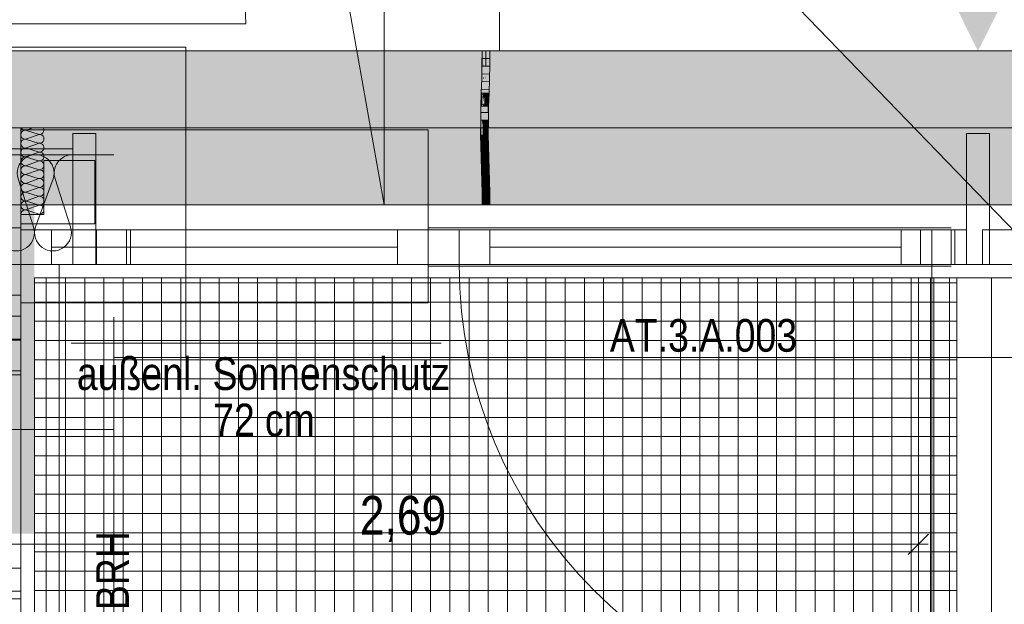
# Model space of a CAD drawing. Extents: x -620 to 300, y 62 to 1112.
# Tile 12 of 71: x -449 to -398, y 585 to 615. Entities that reach past the tile are written whole.
import ezdxf
from ezdxf.lldxf.tags import DXFTag

# ---------------------------------------------------------------- set-up
doc = ezdxf.new("R2010")
doc.units = 0
doc.layers.get('0').update_dxf_attribs({"lineweight": 13})
for name, color, linetype, lineweight, true_color in [('00_Beschriftung UZ', 3, 'Continuous', 13, 0x00ff00), ('30 -33 Aussenwände- 7 Fassade_ Elemente', 7, 'Continuous', 9, 0x00aacc), ('30 -34 Innenwände- 4 Türen_Fenster', 7, 'Continuous', 15, 0x9955ff), ('30 -34 Innenwände- 6 Elemente', 7, 'Continuous', 9, 0xff6633), ('30 -35 Decken- 1 Konstruktion-Träger- Stahlbeton', 7, 'grob-A06GA1998I', 13, 0x33aa00), ('30 -35 Decken- 1 Konstruktion-Träger- Stahlbeton -Ortbeton', 7, 'grob-A06GA1998I', 13, 0x33aa00), ('70 -72 Beschriftung- 1 Beschriftung allgemein', 7, 'Continuous', 9, 0xff6633), ('70 -75 Raumstempel-2 Verweislinie', 3, 'Continuous', 9, 0x00ff00), ('70 -76 Bemaßung- 2 Allgemein', 7, 'Continuous', 5, 0x6666cc), ('E_Leerrohr 20', 7, 'Continuous', 13, 0xcc0099), ('E_Leerrohr 20-Shading', 7, 'Continuous', 13, 0xcc0099), ('iwb_Schraffur_F90_feuerbestaendig', 1, 'Continuous', 13, 0xff0000), ('iwb_Schraffur_Unterzug', 7, 'Continuous', 5, 0xffffcc)]:
    doc.layers.add(name, color=color, linetype=linetype, lineweight=lineweight, true_color=true_color)
for name, color, linetype, lineweight in [('30 -33 Aussenwände- 8 Sonnenschutz', 7, 'Continuous', 9), ('60- 61 allgemeine Ausstattung- 4 Terrassen', 7, 'Continuous', 9), ('70 -71 Achsen- 1 Gebäudeachsen', 7, 'STRICHPUNKT2-A06GA19A8I', 18)]:
    doc.layers.add(name, color=color, linetype=linetype, lineweight=lineweight)
doc.styles.get("Standard").update_dxf_attribs({"font": 'ARIALN.TTF'})
tags = doc.linetypes.add('grob-A06GA1998I', pattern=[14, 3, -8, 3]).pattern_tags.tags
tags[8:9] = [DXFTag(74, 4), DXFTag(75, 0), DXFTag(340, '0'), DXFTag(46, 0.0), DXFTag(50, 0.0), DXFTag(44, 0.0), DXFTag(45, 0.0)]
tags[6:7] = [DXFTag(74, 4), DXFTag(75, 0), DXFTag(340, '0'), DXFTag(46, 0.0), DXFTag(50, 0.0), DXFTag(44, 0.0), DXFTag(45, 0.0)]
tags[4:5] = [DXFTag(74, 4), DXFTag(75, 0), DXFTag(340, '0'), DXFTag(46, 0.0), DXFTag(50, 0.0), DXFTag(44, 0.0), DXFTag(45, 0.0)]
tags = doc.linetypes.add('STRICHPUNKT2', pattern=[12.7, 6.35, -3.175, 0, -3.175]).pattern_tags.tags
tags[10:11] = [DXFTag(74, 4), DXFTag(75, 0), DXFTag(340, '0'), DXFTag(46, 0.0), DXFTag(50, 0.0), DXFTag(44, 0.0), DXFTag(45, 0.0)]
tags[8:9] = [DXFTag(74, 4), DXFTag(75, 0), DXFTag(340, '0'), DXFTag(46, 0.0), DXFTag(50, 0.0), DXFTag(44, 0.0), DXFTag(45, 0.0)]
tags[6:7] = [DXFTag(74, 4), DXFTag(75, 0), DXFTag(340, '0'), DXFTag(46, 0.0), DXFTag(50, 0.0), DXFTag(44, 0.0), DXFTag(45, 0.0)]
tags[4:5] = [DXFTag(74, 4), DXFTag(75, 0), DXFTag(340, '0'), DXFTag(46, 0.0), DXFTag(50, 0.0), DXFTag(44, 0.0), DXFTag(45, 0.0)]
tags = doc.linetypes.add('STRICHPUNKT2-A06GA19A8I', pattern=[12.7, 6.35, -3.175, 0, -3.175]).pattern_tags.tags
tags[10:11] = [DXFTag(74, 4), DXFTag(75, 0), DXFTag(340, '0'), DXFTag(46, 0.0), DXFTag(50, 0.0), DXFTag(44, 0.0), DXFTag(45, 0.0)]
tags[8:9] = [DXFTag(74, 4), DXFTag(75, 0), DXFTag(340, '0'), DXFTag(46, 0.0), DXFTag(50, 0.0), DXFTag(44, 0.0), DXFTag(45, 0.0)]
tags[6:7] = [DXFTag(74, 4), DXFTag(75, 0), DXFTag(340, '0'), DXFTag(46, 0.0), DXFTag(50, 0.0), DXFTag(44, 0.0), DXFTag(45, 0.0)]
tags[4:5] = [DXFTag(74, 4), DXFTag(75, 0), DXFTag(340, '0'), DXFTag(46, 0.0), DXFTag(50, 0.0), DXFTag(44, 0.0), DXFTag(45, 0.0)]

# ---------------------------------------------------------------- blocks, each defined once
blk = doc.blocks.new('Shading-A06GA17P8I', base_point=(-424.78, 610.711))
at = {"layer": 'E_Leerrohr 20-Shading', "color": 224, "true_color": 0x8d0069}
for points in [[(-425.019, 613.614), (-425.077, 613.614), (-425.025, 612.891), (-425.084, 612.892)], [(-424.722, 613.614), (-424.736, 613.614), (-424.73, 612.886), (-424.742, 612.887)], [(-424.73, 612.886), (-424.712, 612.886), (-424.722, 613.614), (-424.701, 613.614)], [(-424.701, 613.614), (-424.712, 612.886), (-424.691, 613.614), (-424.703, 612.886)], [(-424.691, 613.614), (-424.703, 612.886), (-424.677, 613.614), (-424.688, 612.886)], [(-424.688, 612.886), (-424.684, 612.886), (-424.677, 613.614)], [(-425.025, 612.891), (-425.084, 612.892), (-425.042, 612.167), (-425.099, 612.169)], [(-425.04, 612.167), (-425.025, 612.891), (-425.042, 612.167)], [(-424.73, 612.886), (-424.742, 612.887), (-424.75, 612.16), (-424.758, 612.161)], [(-424.734, 612.75), (-424.75, 612.16), (-424.749, 612.16)], [(-424.73, 612.886), (-424.734, 612.75), (-424.734, 612.16), (-424.749, 612.16)], [(-424.712, 612.886), (-424.734, 612.16), (-424.703, 612.886), (-424.726, 612.16)], [(-424.73, 612.886), (-424.734, 612.16), (-424.712, 612.886)], [(-424.703, 612.886), (-424.726, 612.16), (-424.688, 612.886), (-424.714, 612.159)], [(-424.714, 612.159), (-424.699, 612.159), (-424.688, 612.886), (-424.684, 612.886)], [(-425.042, 612.167), (-425.099, 612.169), (-425.065, 611.443), (-425.119, 611.444)], [(-425.06, 611.443), (-425.04, 612.167), (-425.065, 611.443), (-425.042, 612.167)], [(-424.75, 612.16), (-424.758, 612.161), (-424.775, 611.435), (-424.777, 611.435)], [(-424.75, 612.16), (-424.775, 611.435), (-424.749, 612.16), (-424.772, 611.435)], [(-424.772, 611.435), (-424.761, 611.435), (-424.749, 612.16), (-424.734, 612.16)], [(-424.734, 612.16), (-424.761, 611.435), (-424.726, 612.16), (-424.754, 611.435)], [(-424.726, 612.16), (-424.754, 611.435), (-424.714, 612.159), (-424.748, 611.435)], [(-424.748, 611.435), (-424.719, 611.434), (-424.714, 612.159), (-424.699, 612.159)], [(-425.126, 611.176), (-425.073, 611.176), (-425.119, 611.444), (-425.073, 611.18)], [(-425.119, 611.444), (-425.073, 611.18), (-425.065, 611.443)], [(-425.079, 610.718), (-425.066, 611.217), (-425.088, 610.718)], [(-425.073, 611.18), (-425.06, 611.443), (-425.065, 611.443)], [(-425.073, 611.18), (-425.072, 611.176), (-425.06, 611.443), (-425.066, 611.217)], [(-425.068, 611.176), (-425.066, 611.217), (-425.072, 611.176)], [(-424.772, 611.435), (-424.784, 611.168), (-424.781, 611.141)], [(-424.772, 611.435), (-424.775, 611.435), (-424.784, 611.168), (-424.78, 611.302)], [(-424.775, 611.435), (-424.777, 611.435), (-424.784, 611.174)], [(-424.78, 611.302), (-424.784, 611.174), (-424.784, 611.168)], [(-424.781, 611.141), (-424.774, 611.074), (-424.772, 611.435), (-424.761, 611.435)], [(-424.761, 611.435), (-424.774, 611.074), (-424.754, 611.435), (-424.77, 611.029)], [(-424.748, 611.435), (-424.754, 611.435), (-424.76, 611.174), (-424.764, 611.174)], [(-424.748, 611.435), (-424.76, 611.174), (-424.719, 611.434), (-424.726, 611.174)], [(-425.088, 610.718), (-425.138, 610.719), (-425.112, 609.991), (-425.151, 609.992)], [(-425.088, 610.718), (-425.068, 611.176), (-425.138, 610.719), (-425.072, 611.176)], [(-425.138, 610.719), (-425.072, 611.176), (-425.126, 611.176)], [(-425.093, 609.991), (-425.079, 610.718), (-425.112, 609.991), (-425.088, 610.718)], [(-425.073, 611.176), (-425.072, 611.176), (-425.073, 611.18)], [(-424.807, 609.988), (-424.787, 610.711), (-424.81, 609.988), (-424.794, 610.711)], [(-424.794, 610.711), (-424.796, 610.711), (-424.81, 609.988)], [(-424.787, 610.711), (-424.807, 609.988), (-424.793, 610.316), (-424.803, 609.988)], [(-424.793, 610.316), (-424.802, 609.988), (-424.738, 610.71), (-424.751, 609.987)], [(-424.784, 611.168), (-424.784, 611.174), (-424.796, 610.711)], [(-424.781, 611.141), (-424.784, 611.168), (-424.794, 610.711), (-424.796, 610.711)], [(-424.794, 610.711), (-424.787, 610.711), (-424.781, 611.141), (-424.774, 611.074)], [(-424.793, 610.316), (-424.738, 610.71), (-424.78, 610.711)], [(-424.782, 610.711), (-424.793, 610.316), (-424.78, 610.711)], [(-424.787, 610.711), (-424.793, 610.316), (-424.782, 610.711)], [(-424.774, 611.074), (-424.787, 610.711), (-424.77, 611.029), (-424.782, 610.711)], [(-424.77, 611.029), (-424.782, 610.711), (-424.767, 611.005), (-424.78, 610.711)], [(-424.78, 610.711), (-424.738, 610.71), (-424.767, 611.005)], [(-424.764, 611.174), (-424.77, 611.029), (-424.76, 611.174), (-424.767, 611.005)], [(-424.76, 611.174), (-424.767, 611.005), (-424.726, 611.174), (-424.738, 610.71)], [(-424.803, 609.988), (-424.802, 609.988), (-424.793, 610.316)], [(-425.115, 609.459), (-425.112, 609.991), (-425.154, 609.459), (-425.151, 609.992)], [(-425.096, 609.264), (-425.093, 609.991), (-425.117, 609.264), (-425.112, 609.991)], [(-424.807, 609.988), (-424.81, 609.988), (-424.812, 609.463)], [(-424.808, 609.841), (-424.812, 609.463), (-424.811, 609.46)], [(-424.807, 609.625), (-424.808, 609.841), (-424.81, 609.625)], [(-424.802, 609.988), (-424.808, 609.463), (-424.751, 609.987), (-424.754, 609.464)], [(-424.807, 609.625), (-424.806, 609.698), (-424.808, 609.841), (-424.807, 609.988)], [(-424.807, 609.988), (-424.806, 609.698), (-424.803, 609.988)], [(-424.806, 609.625), (-424.806, 609.698), (-424.807, 609.625)], [(-424.806, 609.698), (-424.802, 609.988), (-424.803, 609.988)], [(-425.117, 609.264), (-425.115, 609.459), (-425.154, 609.264), (-425.154, 609.459)], [(-425.117, 609.264), (-425.154, 609.264), (-425.103, 608.654), (-425.146, 608.653)], [(-425.088, 608.654), (-425.096, 609.264), (-425.103, 608.654), (-425.117, 609.264)], [(-424.812, 609.463), (-424.813, 609.265), (-424.811, 609.46)], [(-424.813, 609.265), (-424.81, 609.265), (-424.811, 609.46), (-424.808, 609.45)], [(-424.811, 609.46), (-424.807, 609.625), (-424.81, 609.625)], [(-424.808, 609.45), (-424.806, 609.625), (-424.811, 609.46), (-424.807, 609.625)], [(-424.808, 609.45), (-424.81, 609.265), (-424.807, 609.447), (-424.809, 609.265)], [(-424.805, 608.659), (-424.795, 608.659), (-424.81, 609.265), (-424.809, 609.265)], [(-424.809, 609.265), (-424.754, 609.266), (-424.807, 609.447)], [(-424.795, 608.659), (-424.747, 608.66), (-424.809, 609.265), (-424.754, 609.266)], [(-424.808, 609.463), (-424.808, 609.45), (-424.754, 609.464), (-424.754, 609.266)], [(-425.103, 608.654), (-425.146, 608.653), (-425.078, 608.044), (-425.132, 608.042)], [(-425.073, 608.044), (-425.088, 608.654), (-425.078, 608.044), (-425.103, 608.654)], [(-424.795, 608.659), (-424.805, 608.659), (-424.77, 608.052), (-424.79, 608.052)], [(-424.732, 608.053), (-424.747, 608.66), (-424.77, 608.052), (-424.795, 608.659)], [(-425.055, 607.435), (-425.066, 607.806), (-425.132, 608.042), (-425.078, 608.044)], [(-425.055, 607.435), (-425.132, 608.042), (-425.113, 607.434)], [(-425.066, 607.806), (-425.073, 608.044), (-425.078, 608.044)], [(-424.77, 608.052), (-424.79, 608.052), (-424.739, 607.445), (-424.772, 607.444)], [(-424.714, 607.445), (-424.732, 608.053), (-424.739, 607.445), (-424.77, 608.052)], [(-425.055, 607.435), (-425.113, 607.434), (-425.037, 606.827), (-425.096, 606.826)], [(-424.739, 607.445), (-424.772, 607.444), (-424.709, 606.836), (-424.755, 606.834)], [(-424.696, 606.836), (-424.714, 607.445), (-424.709, 606.836), (-424.739, 607.445)], [(-425.037, 606.827), (-425.096, 606.826), (-425.024, 606.22), (-425.083, 606.219)], [(-424.709, 606.836), (-424.755, 606.834), (-424.686, 606.225), (-424.741, 606.224)], [(-424.683, 606.225), (-424.696, 606.836), (-424.686, 606.225), (-424.709, 606.836)], [(-425.024, 606.22), (-425.083, 606.219), (-425.019, 605.614), (-425.077, 605.614)], [(-424.677, 605.614), (-424.686, 606.225), (-424.736, 605.614), (-424.741, 606.224)], [(-424.677, 605.614), (-424.683, 606.225), (-424.686, 606.225)]]:
    blk.add_solid(points, dxfattribs=at)
at = {"layer": 'E_Leerrohr 20-Shading', "color": 222, "true_color": 0xc40093}
for points in [[(-424.985, 613.614), (-425.019, 613.614), (-424.977, 612.89), (-425.025, 612.891)], [(-424.956, 612.89), (-424.961, 613.614), (-424.977, 612.89), (-424.985, 613.614)], [(-424.912, 612.889), (-424.912, 613.614), (-424.956, 612.89), (-424.961, 613.614)], [(-424.884, 612.889), (-424.877, 613.614), (-424.912, 612.889), (-424.912, 613.614)], [(-424.877, 613.614), (-424.884, 612.889), (-424.879, 612.889)], [(-424.873, 612.889), (-424.877, 613.614), (-424.879, 612.889)], [(-424.742, 612.887), (-424.736, 613.614), (-424.873, 612.889), (-424.877, 613.614)], [(-424.975, 612.166), (-424.977, 612.89), (-425.038, 612.289), (-425.021, 612.891)], [(-425.021, 612.891), (-425.025, 612.891), (-425.038, 612.289)], [(-424.956, 612.165), (-424.956, 612.89), (-424.975, 612.166), (-424.977, 612.89)], [(-424.956, 612.165), (-424.912, 612.889), (-424.956, 612.89)], [(-424.956, 612.165), (-424.92, 612.164), (-424.912, 612.889), (-424.913, 612.75)], [(-424.92, 612.164), (-424.917, 612.164), (-424.913, 612.75)], [(-424.899, 612.164), (-424.884, 612.889), (-424.917, 612.164), (-424.912, 612.889)], [(-424.873, 612.889), (-424.884, 612.889), (-424.862, 612.163), (-424.899, 612.164)], [(-424.758, 612.161), (-424.742, 612.887), (-424.862, 612.163), (-424.873, 612.889)], [(-424.975, 612.166), (-425.038, 612.289), (-425.04, 612.167)], [(-424.975, 612.166), (-425.04, 612.167), (-424.974, 611.441), (-425.06, 611.443)], [(-424.958, 611.44), (-424.956, 612.165), (-424.974, 611.441), (-424.975, 612.166)], [(-424.958, 611.44), (-424.932, 611.439), (-424.956, 612.165), (-424.92, 612.164)], [(-424.932, 611.439), (-424.923, 611.439), (-424.92, 612.164), (-424.917, 612.164)], [(-424.919, 611.439), (-424.899, 612.164), (-424.923, 611.439), (-424.917, 612.164)], [(-424.758, 612.161), (-424.899, 612.164), (-424.777, 611.435), (-424.919, 611.439)], [(-425.066, 611.217), (-425.079, 610.718), (-425.057, 610.717)], [(-424.973, 610.926), (-425.06, 611.443), (-425.057, 610.717), (-425.066, 611.217)], [(-424.974, 611.441), (-425.06, 611.443), (-424.973, 610.926)], [(-424.958, 611.44), (-424.974, 611.441), (-424.959, 610.842), (-424.973, 610.926)], [(-424.958, 611.44), (-424.959, 610.842), (-424.932, 611.439), (-424.935, 611.248)], [(-424.935, 611.248), (-424.959, 610.842), (-424.942, 610.743)], [(-424.923, 611.439), (-424.935, 611.248), (-424.938, 610.714), (-424.942, 610.743)], [(-424.924, 611.303), (-424.923, 611.439), (-424.938, 610.714)], [(-424.926, 611.175), (-424.924, 611.303), (-424.938, 610.714)], [(-424.935, 611.248), (-424.923, 611.439), (-424.932, 611.439)], [(-424.926, 611.175), (-424.919, 611.439), (-424.923, 611.439)], [(-424.784, 611.174), (-424.777, 611.435), (-424.926, 611.175), (-424.919, 611.439)], [(-425.057, 610.717), (-425.079, 610.718), (-425.047, 609.991), (-425.093, 609.991)], [(-424.973, 610.926), (-425.057, 610.717), (-424.973, 610.715)], [(-424.969, 609.99), (-424.973, 610.715), (-425.047, 609.991), (-425.057, 610.717)], [(-424.973, 610.715), (-424.959, 610.715), (-424.973, 610.926), (-424.959, 610.842)], [(-424.958, 609.99), (-424.959, 610.715), (-424.969, 609.99), (-424.973, 610.715)], [(-424.959, 610.842), (-424.959, 610.715), (-424.942, 610.743), (-424.943, 610.714)], [(-424.958, 609.99), (-424.951, 609.99), (-424.959, 610.715), (-424.943, 610.714)], [(-424.951, 609.99), (-424.938, 610.714), (-424.943, 610.714)], [(-424.934, 610.714), (-424.938, 610.714), (-424.948, 609.99), (-424.951, 609.99)], [(-424.825, 609.988), (-424.835, 610.712), (-424.948, 609.99), (-424.934, 610.714)], [(-424.943, 610.714), (-424.938, 610.714), (-424.942, 610.743)], [(-424.926, 611.175), (-424.938, 610.714), (-424.923, 611.175), (-424.934, 610.714)], [(-424.934, 610.714), (-424.835, 610.712), (-424.923, 611.175), (-424.843, 611.174)], [(-424.835, 610.712), (-424.796, 610.711), (-424.843, 611.174), (-424.784, 611.174)], [(-424.81, 609.988), (-424.796, 610.711), (-424.825, 609.988), (-424.835, 610.712)], [(-425.093, 609.991), (-425.096, 609.264), (-425.046, 609.748), (-425.045, 609.265)], [(-425.047, 609.991), (-425.093, 609.991), (-425.046, 609.748)], [(-424.965, 609.628), (-424.969, 609.99), (-425.046, 609.748), (-425.047, 609.991)], [(-425.046, 609.748), (-424.96, 609.265), (-424.961, 609.299)], [(-425.046, 609.748), (-425.046, 609.719), (-424.96, 609.265), (-425.041, 609.265)], [(-424.965, 609.628), (-425.046, 609.748), (-425.024, 609.629)], [(-425.046, 609.719), (-425.045, 609.265), (-425.041, 609.265)], [(-424.969, 609.99), (-424.965, 609.628), (-424.958, 609.99), (-424.96, 609.628)], [(-424.957, 609.838), (-424.958, 609.99), (-424.956, 609.628), (-424.96, 609.628)], [(-424.954, 609.461), (-424.951, 609.99), (-424.958, 609.99)], [(-424.954, 609.265), (-424.954, 609.461), (-424.957, 609.838)], [(-424.954, 609.461), (-424.823, 609.463), (-424.951, 609.99), (-424.825, 609.988)], [(-424.823, 609.463), (-424.812, 609.463), (-424.825, 609.988), (-424.81, 609.988)], [(-425.045, 609.265), (-425.096, 609.264), (-425.05, 608.654), (-425.088, 608.654)], [(-425.05, 608.654), (-425.036, 608.655), (-425.045, 609.265), (-425.041, 609.265)], [(-425.036, 608.655), (-424.948, 608.656), (-425.041, 609.265), (-424.96, 609.265)], [(-424.961, 609.299), (-424.965, 609.628), (-425.024, 609.629)], [(-424.965, 609.628), (-424.961, 609.299), (-424.96, 609.628)], [(-424.96, 609.628), (-424.961, 609.299), (-424.956, 609.628), (-424.954, 609.265)], [(-424.96, 609.265), (-424.954, 609.265), (-424.961, 609.299)], [(-424.947, 608.656), (-424.954, 609.265), (-424.948, 608.656), (-424.96, 609.265)], [(-424.954, 609.265), (-424.9, 609.265), (-424.954, 609.461), (-424.9, 609.462)], [(-424.9, 609.265), (-424.954, 609.265), (-424.898, 608.657), (-424.947, 608.656)], [(-424.9, 609.462), (-424.9, 609.265), (-424.823, 609.463), (-424.823, 609.265)], [(-424.898, 608.657), (-424.828, 608.659), (-424.9, 609.265), (-424.823, 609.265)], [(-424.828, 608.659), (-424.805, 608.659), (-424.823, 609.265), (-424.813, 609.265)], [(-424.823, 609.265), (-424.813, 609.265), (-424.823, 609.463), (-424.812, 609.463)], [(-425.05, 608.654), (-425.088, 608.654), (-425.061, 608.044), (-425.073, 608.044)], [(-425.061, 608.044), (-425.033, 608.045), (-425.05, 608.654), (-425.036, 608.655)], [(-425.033, 608.045), (-424.932, 608.048), (-425.036, 608.655), (-424.947, 608.656)], [(-424.898, 608.657), (-424.947, 608.656), (-424.893, 608.049), (-424.932, 608.048)], [(-424.79, 608.052), (-424.805, 608.659), (-424.893, 608.049), (-424.898, 608.657)], [(-425.061, 608.044), (-425.073, 608.044), (-425.066, 607.806)], [(-425.062, 608.016), (-425.066, 607.806), (-425.057, 607.784)], [(-425.066, 607.806), (-425.055, 607.435), (-425.057, 607.784), (-425.05, 607.435)], [(-425.061, 608.044), (-425.062, 608.016), (-425.032, 607.723), (-425.057, 607.784)], [(-425.061, 608.044), (-425.032, 607.723), (-425.033, 608.045)], [(-425.05, 607.435), (-425.03, 607.436), (-425.057, 607.784), (-425.032, 607.723)], [(-425.033, 608.045), (-425.032, 607.876), (-424.932, 608.048), (-424.927, 607.877)], [(-425.032, 607.876), (-425.032, 607.723), (-424.927, 607.877), (-424.914, 607.439)], [(-425.03, 607.436), (-424.914, 607.439), (-425.032, 607.723)], [(-424.893, 608.049), (-424.932, 608.048), (-424.888, 607.44), (-424.914, 607.439)], [(-424.772, 607.444), (-424.79, 608.052), (-424.888, 607.44), (-424.893, 608.049)], [(-425.05, 607.435), (-425.055, 607.435), (-425.037, 606.827)], [(-425.028, 606.828), (-425.03, 607.436), (-425.037, 606.827), (-425.05, 607.435)], [(-424.896, 606.831), (-424.914, 607.439), (-425.028, 606.828), (-425.03, 607.436)], [(-424.888, 607.44), (-424.914, 607.439), (-424.883, 606.831), (-424.896, 606.831)], [(-424.755, 606.834), (-424.772, 607.444), (-424.883, 606.831), (-424.888, 607.44)], [(-425.028, 606.828), (-425.037, 606.827), (-425.024, 606.22)], [(-424.883, 606.222), (-424.896, 606.831), (-425.024, 606.22), (-425.028, 606.828)], [(-424.755, 606.834), (-424.896, 606.831), (-424.741, 606.224), (-424.883, 606.222)], [(-424.883, 606.222), (-425.024, 606.22), (-424.877, 605.614), (-425.019, 605.614)], [(-424.741, 606.224), (-424.883, 606.222), (-424.736, 605.614), (-424.877, 605.614)]]:
    blk.add_solid(points, dxfattribs=at)
blk = doc.blocks.new('Shading-A06GA17R8I', base_point=(-424.742, 612.826))
at = {"layer": 'E_Leerrohr 20-Shading', "color": 224, "true_color": 0xae0082}
for points in [[(-425.032, 613.626), (-425.207, 613.626), (-425.032, 613.614), (-425.207, 613.614)], [(-424.926, 613.614), (-425.077, 613.614), (-424.921, 612.826), (-425.077, 612.826)], [(-425.018, 613.614), (-425.018, 613.626), (-425.032, 613.614), (-425.032, 613.626)], [(-424.99, 613.626), (-425.018, 613.626), (-424.99, 613.614), (-425.018, 613.614)], [(-424.969, 613.626), (-424.99, 613.626), (-424.969, 613.614), (-424.99, 613.614)], [(-424.967, 613.614), (-424.967, 613.626), (-424.969, 613.614), (-424.969, 613.626)], [(-424.965, 613.626), (-424.967, 613.626), (-424.965, 613.614), (-424.967, 613.614)], [(-424.965, 613.614), (-424.877, 613.614), (-424.965, 613.626), (-424.877, 613.626)], [(-424.898, 613.614), (-424.926, 613.614), (-424.896, 612.826), (-424.921, 612.826)], [(-424.877, 613.614), (-424.898, 613.614), (-424.877, 613.182), (-424.878, 613.036)], [(-424.878, 613.036), (-424.898, 613.614), (-424.88, 612.826), (-424.896, 612.826)], [(-424.812, 613.626), (-424.877, 613.626), (-424.812, 613.614), (-424.877, 613.614)], [(-424.828, 613.614), (-424.877, 613.614), (-424.874, 612.826), (-424.877, 613.009)], [(-424.828, 613.614), (-424.874, 612.826), (-424.833, 612.826)], [(-424.828, 613.614), (-424.833, 612.826), (-424.759, 613.614), (-424.771, 612.826)], [(-424.667, 613.614), (-424.667, 613.626), (-424.812, 613.614), (-424.812, 613.626)], [(-424.759, 613.614), (-424.771, 612.826), (-424.726, 613.614), (-424.742, 612.826)], [(-424.742, 612.826), (-424.677, 612.826), (-424.726, 613.614), (-424.677, 613.614)], [(-424.662, 613.626), (-424.667, 613.626), (-424.662, 613.614), (-424.667, 613.614)], [(-424.606, 613.614), (-424.606, 613.626), (-424.662, 613.614), (-424.662, 613.626)], [(-424.606, 613.614), (-424.547, 613.614), (-424.606, 613.626), (-424.547, 613.626)], [(-424.877, 613.009), (-424.878, 613.036), (-424.879, 612.826), (-424.88, 612.826)], [(-424.879, 612.826), (-424.877, 612.826), (-424.877, 613.009)], [(-424.878, 613.036), (-424.877, 613.009), (-424.877, 613.182)], [(-424.877, 613.009), (-424.877, 612.826), (-424.874, 612.826)]]:
    blk.add_solid(points, dxfattribs=at)
blk = doc.blocks.new('Shading-A06GA17T8I', base_point=(-424.677, 605.614))
at = {"layer": 'E_Leerrohr 20-Shading', "color": 224, "true_color": 0xae0082}
for points in [[(-424.877, 605.614), (-424.879, 606.402), (-425.077, 605.614), (-425.077, 606.402)], [(-424.877, 605.614), (-424.877, 606.402), (-424.879, 606.402)], [(-424.677, 605.614), (-424.677, 606.402), (-424.877, 605.614), (-424.873, 606.402)], [(-424.873, 606.402), (-424.877, 606.402), (-424.877, 605.614)], [(-424.969, 605.614), (-425.207, 605.614), (-424.969, 605.602), (-425.207, 605.602)], [(-424.877, 605.602), (-424.877, 605.614), (-424.969, 605.602), (-424.969, 605.614)], [(-424.812, 605.614), (-424.877, 605.614), (-424.812, 605.602), (-424.877, 605.602)], [(-424.656, 605.602), (-424.655, 605.614), (-424.812, 605.602), (-424.812, 605.614)], [(-424.547, 605.602), (-424.547, 605.614), (-424.656, 605.602), (-424.655, 605.614)]]:
    blk.add_solid(points, dxfattribs=at)
blk = doc.blocks.new('Referenz-A06GA19C8I')
at = {"layer": '00_Beschriftung UZ', "color": 0, "lineweight": -2}
for points in [[(-400.608, 616.284), (-399.276, 613.614), (-397.938, 616.283)], [(-400.608, 610.943), (-399.276, 613.614), (-397.938, 610.945)]]:
    blk.add_solid(points, dxfattribs=at)
at = {"layer": '30 -33 Aussenwände- 7 Fassade_ Elemente', "color": 0, "linetype": 'Continuous', "lineweight": -2, "ltscale": 0.13}
for p, q in [((-440.49, 613.814), (-460.376, 613.814)), ((-440.49, 597.674), (-440.49, 613.814)), ((-449.076, 609.614), (-449.076, 604.414)), ((-448.779, 609.495), (-448.457, 609.614)), ((-448.779, 609.472), (-448.179, 609.28)), ((-448.179, 609.257), (-448.779, 609.035)), ((-446.376, 609.314), (-445.176, 609.314)), ((-446.376, 602.514), (-446.376, 609.314)), ((-445.176, 609.314), (-445.176, 602.514)), ((-399.876, 602.514), (-399.876, 609.314)), ((-399.876, 609.314), (-398.676, 609.314)), ((-398.676, 609.314), (-398.676, 602.514)), ((-448.779, 609.013), (-448.179, 608.82)), ((-448.179, 608.798), (-448.779, 608.575)), ((-452.176, 608.514), (-446.376, 608.514)), ((-446.376, 608.214), (-452.176, 608.214)), ((-446.376, 608.514), (-451.657, 608.514)), ((-449.076, 608.214), (-444.236, 608.214)), ((-448.779, 608.553), (-448.178, 608.361)), ((-448.178, 608.338), (-448.778, 608.116)), ((-446.376, 608.514), (-446.376, 608.214)), ((-448.778, 608.093), (-448.178, 607.901)), ((-448.178, 607.878), (-448.778, 607.656)), ((-448.778, 607.634), (-448.178, 607.441)), ((-447.876, 605.114), (-447.876, 607.914)), ((-447.876, 607.914), (-445.236, 607.914)), ((-445.236, 607.914), (-445.236, 604.614)), ((-448.178, 607.419), (-448.778, 607.196)), ((-448.778, 607.174), (-448.177, 606.982)), ((-449.215, 606.964), (-448.412, 604.464)), ((-448.177, 606.959), (-448.777, 606.737)), ((-448.777, 606.714), (-448.177, 606.522)), ((-448.318, 604.464), (-447.394, 606.964)), ((-447.3, 606.964), (-446.497, 604.464)), ((-448.177, 606.499), (-448.777, 606.277)), ((-448.777, 606.255), (-448.177, 606.062)), ((-448.177, 606.04), (-448.777, 605.818)), ((-448.777, 605.795), (-448.176, 605.603)), ((-448.176, 605.58), (-448.776, 605.358)), ((-449.076, 604.614), (-449.076, 605.114)), ((-449.076, 605.114), (-447.876, 605.114)), ((-448.776, 605.335), (-448.176, 605.143)), ((-445.236, 604.614), (-449.076, 604.614)), ((-449.076, 604.414), (-451.376, 604.414)), ((-445.176, 604.314), (-443.376, 604.314)), ((-445.176, 602.514), (-445.176, 604.314)), ((-445.176, 604.314), (-443.576, 604.314)), ((-445.136, 602.514), (-445.136, 604.314)), ((-445.136, 604.314), (-440.49, 604.314)), ((-443.576, 604.314), (-443.576, 602.514)), ((-443.376, 604.314), (-443.376, 602.514)), ((-443.376, 602.514), (-443.376, 604.314)), ((-443.376, 604.314), (-427.876, 604.314)), ((-429.476, 604.314), (-427.876, 604.314)), ((-429.476, 602.514), (-429.476, 604.314)), ((-427.876, 604.314), (-426.276, 604.314)), ((-427.876, 602.514), (-427.876, 604.314)), ((-427.876, 604.314), (-427.876, 602.514)), ((-427.876, 604.314), (-426.276, 604.314)), ((-427.876, 604.314), (-400.476, 604.314)), ((-426.276, 604.314), (-426.276, 602.514)), ((-426.276, 604.314), (-424.676, 604.314)), ((-426.276, 604.314), (-402.276, 604.314)), ((-426.276, 604.314), (-426.276, 602.514)), ((-424.676, 604.314), (-424.676, 602.514)), ((-403.276, 602.514), (-403.276, 604.314)), ((-403.276, 604.314), (-401.676, 604.314)), ((-402.276, 602.514), (-402.276, 604.314)), ((-402.276, 604.314), (-400.676, 604.314)), ((-401.676, 602.514), (-401.676, 604.314)), ((-401.676, 604.314), (-399.876, 604.314)), ((-400.676, 604.314), (-400.676, 602.514)), ((-400.476, 604.314), (-400.476, 602.514)), ((-399.876, 604.314), (-399.876, 602.514)), ((-399.05, 602.514), (-399.05, 604.314)), ((-399.05, 604.314), (-397.25, 604.314)), ((-440.49, 603.414), (-443.536, 603.414)), ((-443.376, 603.414), (-429.476, 603.414)), ((-403.276, 603.414), (-424.676, 603.414)), ((-449.076, 599.814), (-449.076, 602.514)), ((-446.376, 602.514), (-449.076, 602.514)), ((-445.176, 602.514), (-446.376, 602.514)), ((-443.376, 602.514), (-445.176, 602.514)), ((-443.576, 602.514), (-445.176, 602.514)), ((-440.49, 602.514), (-445.136, 602.514)), ((-427.876, 602.514), (-443.376, 602.514)), ((-427.876, 602.514), (-429.476, 602.514)), ((-426.276, 602.514), (-427.876, 602.514)), ((-426.276, 602.514), (-427.876, 602.514)), ((-400.476, 602.514), (-427.876, 602.514)), ((-424.676, 602.514), (-426.276, 602.514)), ((-402.276, 602.514), (-426.276, 602.514)), ((-401.676, 602.514), (-403.276, 602.514)), ((-400.676, 602.514), (-402.276, 602.514)), ((-399.876, 602.514), (-401.676, 602.514)), ((-398.676, 602.514), (-399.876, 602.514)), ((-397.25, 602.514), (-399.05, 602.514)), ((31.024, 601.814), (-448.376, 601.814)), ((-448.376, 601.814), (-448.376, 376.814)), ((-455.876, 599.814), (-449.076, 599.814)), ((-449.076, 599.814), (-449.076, 598.614)), ((-449.076, 598.614), (-455.876, 598.614)), ((-450.876, 598.614), (-449.076, 598.614)), ((-449.076, 598.614), (-450.876, 598.614)), ((-449.076, 598.574), (-450.876, 598.574)), ((-449.076, 598.614), (-449.076, 596.974)), ((-449.076, 596.774), (-449.076, 598.614)), ((-449.076, 585.114), (-449.076, 598.614)), ((-449.076, 593.927), (-449.076, 598.574)), ((-444.236, 597.674), (-440.49, 597.674)), ((-444.236, 593.927), (-444.236, 597.674)), ((-449.076, 596.974), (-450.876, 596.974)), ((-450.876, 596.774), (-449.076, 596.774)), ((-460.376, 593.927), (-444.236, 593.927)), ((-450.876, 586.714), (-449.076, 586.714)), ((-449.076, 586.714), (-449.076, 585.114)), ((-455.876, 585.114), (-449.076, 585.114)), ((-450.876, 585.114), (-449.076, 585.114)), ((-449.076, 585.114), (-450.876, 585.114)), ((-449.076, 585.114), (-449.076, 583.914))]:
    blk.add_line(p, q, dxfattribs=at)
at = {"layer": '30 -33 Aussenwände- 7 Fassade_ Elemente', "color": 0, "lineweight": -2}
for p, q in [((-427.876, 609.514), (-449.076, 609.514)), ((-449.076, 609.514), (-449.076, 604.314)), ((-427.876, 604.314), (-427.876, 609.514)), ((-449.076, 604.314), (-449.076, 602.514)), ((-447.476, 604.314), (-449.076, 604.314)), ((-447.476, 602.514), (-447.476, 604.314)), ((-447.476, 604.314), (-429.476, 604.314)), ((-429.476, 604.314), (-427.876, 604.314)), ((-429.476, 602.514), (-429.476, 604.314)), ((-427.876, 604.314), (-427.876, 602.514)), ((-447.476, 603.414), (-429.476, 603.414)), ((-450.876, 602.514), (-449.076, 602.514)), ((-449.076, 602.514), (-447.076, 602.514)), ((-449.076, 600.514), (-449.076, 602.514)), ((-449.076, 602.514), (-449.076, 600.914)), ((-449.076, 602.514), (-447.476, 602.514)), ((-429.476, 602.514), (-447.476, 602.514)), ((-447.076, 602.514), (-447.076, 583.914)), ((-427.876, 602.514), (-429.476, 602.514)), ((-427.876, 602.514), (-427.876, 600.514)), ((-450.876, 600.914), (-449.076, 600.914)), ((-449.076, 600.914), (-449.076, 585.514)), ((-427.876, 600.514), (-449.076, 600.514)), ((-444.236, 597.674), (-292.176, 597.674)), ((-444.236, 550.614), (-444.236, 597.674)), ((-449.076, 585.514), (-450.876, 585.514)), ((-449.076, 583.914), (-449.076, 585.514))]:
    blk.add_line(p, q, dxfattribs=at)
at = {"layer": '30 -33 Aussenwände- 7 Fassade_ Elemente', "color": 0, "linetype": 'grob-A06GA1998I', "lineweight": -2, "ltscale": 0.13}
for p, q in [((-427.876, 604.414), (-400.676, 604.414)), ((-402.276, 602.514), (-426.276, 602.514)), ((-401.676, 578.514), (-401.676, 602.514)), ((-427.876, 602.414), (-400.676, 602.414))]:
    blk.add_line(p, q, dxfattribs=at)
at = {"layer": '30 -33 Aussenwände- 7 Fassade_ Elemente', "color": 0, "linetype": 'Continuous', "lineweight": -2, "ltscale": 0.13}
for centre, major_axis, end_param in [((-448.85, 609.254), (-0.186, 0.135), 1.254884), ((-448.85, 609.713), (-0.207, -0.1), 1.434048), ((-448.85, 609.254), (0.07, 0.219), 1.254884), ((-448.109, 609.498), (-0.07, -0.219), 2.411197), ((-448.109, 609.039), (0.186, 0.135), 1.255075), ((-448.109, 609.039), (-0.07, -0.219), 3.765224), ((-448.109, 609.039), (0.186, -0.135), 1.255075), ((-448.849, 608.794), (0.07, 0.219), 3.764652), ((-448.849, 608.794), (-0.186, 0.135), 1.254884), ((-448.85, 609.254), (-0.186, -0.135), 1.254884), ((-448.849, 608.794), (0.07, 0.219), 1.254884), ((-448.849, 608.794), (-0.186, -0.135), 1.254884), ((-448.109, 609.039), (-0.07, -0.219), 1.255075), ((-448.108, 608.579), (0.186, 0.135), 1.255075), ((-448.108, 608.579), (-0.07, -0.219), 3.765224), ((-448.108, 608.579), (0.186, -0.135), 1.255075), ((-448.305, 607.257), (0.911, -0.293), 3.764652), ((-448.849, 608.334), (0.07, 0.219), 3.764652), ((-448.849, 608.334), (-0.186, 0.135), 1.254884), ((-448.848, 607.875), (0.07, 0.219), 3.764652), ((-448.849, 608.334), (0.07, 0.219), 1.254884), ((-448.849, 608.334), (-0.186, -0.135), 1.254884), ((-448.305, 607.257), (0.562, 0.775), 1.254884), ((-448.108, 608.579), (-0.07, -0.219), 1.255075), ((-448.108, 608.12), (-0.07, -0.219), 3.765224), ((-446.39, 607.257), (0.013, 0.957), 1.896254), ((-448.305, 607.257), (-0.562, 0.775), 1.254884), ((-448.848, 607.415), (0.07, 0.219), 3.764652), ((-448.107, 607.66), (-0.07, -0.219), 3.765224), ((-448.305, 607.257), (0.911, -0.293), 1.254884), ((-448.848, 606.955), (0.07, 0.219), 3.764652), ((-448.107, 607.2), (-0.07, -0.219), 3.765224), ((-448.847, 606.496), (0.07, 0.219), 3.764652), ((-448.107, 606.741), (-0.07, -0.219), 3.765224), ((-448.847, 606.036), (0.07, 0.219), 3.764652), ((-448.106, 606.281), (-0.07, -0.219), 3.765224), ((-448.106, 605.821), (-0.07, -0.219), 3.765224), ((-448.847, 605.576), (0.07, 0.219), 3.764652), ((-448.106, 605.362), (-0.07, -0.219), 3.765224), ((-448.846, 605.117), (0.07, 0.219), 1.896254), ((-449.323, 604.17), (-0.911, 0.294), 3.765224), ((-449.323, 604.17), (0.562, -0.775), 1.255075), ((-447.408, 604.17), (-0.911, 0.294), 3.765224), ((-449.323, 604.17), (-0.562, -0.775), 1.255075)]:
    blk.add_ellipse(centre, major_axis=major_axis, ratio=1, start_param=0, end_param=end_param, dxfattribs=at)
at = {"layer": '30 -33 Aussenwände- 7 Fassade_ Elemente', "color": 0, "linetype": 'grob-A06GA1998I', "lineweight": -2, "ltscale": 0.13}
blk.add_ellipse((-402.276, 602.514), major_axis=(-24, 0), ratio=1, start_param=0, end_param=1.570796, dxfattribs=at)
at = {"layer": '30 -33 Aussenwände- 8 Sonnenschutz', "color": 0, "linetype": 'Continuous', "lineweight": -2, "ltscale": 0.13}
for p, q in [((-444.236, 599.76), (-444.236, 585.257)), ((-427.215, 598.423), (-446.456, 598.423))]:
    blk.add_line(p, q, dxfattribs=at)
at = {"layer": '30 -34 Innenwände- 4 Türen_Fenster', "color": 0, "linetype": 'grob-A06GA1998I', "lineweight": -2, "ltscale": 0.13}
blk.add_line((-455.376, 615.014), (-437.376, 615.014), dxfattribs=at)
blk.add_ellipse((-455.376, 615.014), major_axis=(18, 0), ratio=1, start_param=0, end_param=1.570796, dxfattribs=at)
at = {"layer": '30 -34 Innenwände- 6 Elemente', "color": 0, "linetype": 'Continuous', "lineweight": -2, "ltscale": 0.13}
for p, q in [((-401.576, 601.814), (-402.376, 601.814)), ((-402.376, 601.814), (-402.376, 540.254)), ((-401.576, 540.254), (-401.576, 601.814)), ((-398.576, 601.814), (-400.376, 601.814)), ((-400.376, 601.814), (-400.376, 540.254)), ((-398.576, 540.254), (-398.576, 601.814))]:
    blk.add_line(p, q, dxfattribs=at)
at = {"layer": '30 -35 Decken- 1 Konstruktion-Träger- Stahlbeton', "color": 0, "lineweight": -2}
for p, q in [((-452.176, 613.614), (34.824, 613.614)), ((-452.176, 605.614), (34.824, 605.614))]:
    blk.add_line(p, q, dxfattribs=at)
at = {"layer": '30 -35 Decken- 1 Konstruktion-Träger- Stahlbeton -Ortbeton', "color": 0, "linetype": 'grob-A06GA1998I', "lineweight": -2, "ltscale": 0.13}
for p, q in [((-430.176, 613.614), (-430.176, 770.614)), ((-424.176, 770.614), (-424.176, 613.614)), ((-424.176, 613.614), (-430.176, 613.614))]:
    blk.add_line(p, q, dxfattribs=at)
at = {"layer": '60- 61 allgemeine Ausstattung- 4 Terrassen', "color": 0, "lineweight": -2}
for p, q in [((-400.376, 601.814), (-448.376, 601.814)), ((-448.376, 601.814), (-448.376, 554.614)), ((-448.376, 601.554), (-400.376, 601.554)), ((-447.756, 554.614), (-447.756, 601.814)), ((-446.756, 554.614), (-446.756, 601.814)), ((-445.756, 554.614), (-445.756, 601.814)), ((-444.756, 554.614), (-444.756, 601.814)), ((-443.756, 551.014), (-443.756, 601.814)), ((-442.756, 551.014), (-442.756, 601.814)), ((-441.756, 551.014), (-441.756, 601.814)), ((-440.756, 551.014), (-440.756, 601.814)), ((-439.756, 551.014), (-439.756, 601.814)), ((-438.756, 551.014), (-438.756, 601.814)), ((-437.756, 551.014), (-437.756, 601.814)), ((-436.756, 551.014), (-436.756, 601.814)), ((-435.756, 551.014), (-435.756, 601.814)), ((-434.756, 551.014), (-434.756, 601.814)), ((-433.756, 551.014), (-433.756, 601.814)), ((-432.756, 551.014), (-432.756, 601.814)), ((-431.756, 551.014), (-431.756, 601.814)), ((-430.756, 551.014), (-430.756, 601.814)), ((-429.756, 551.014), (-429.756, 601.814)), ((-428.756, 551.014), (-428.756, 601.814)), ((-427.756, 540.254), (-427.756, 601.814)), ((-426.756, 540.254), (-426.756, 601.814)), ((-425.756, 540.254), (-425.756, 601.814)), ((-424.756, 540.254), (-424.756, 601.814)), ((-423.756, 540.254), (-423.756, 601.814)), ((-422.756, 540.254), (-422.756, 601.814)), ((-421.756, 540.254), (-421.756, 601.814)), ((-420.756, 540.254), (-420.756, 601.814)), ((-419.756, 540.254), (-419.756, 601.814)), ((-418.756, 540.254), (-418.756, 601.814)), ((-417.756, 540.254), (-417.756, 601.814)), ((-416.756, 540.254), (-416.756, 601.814)), ((-415.756, 540.254), (-415.756, 601.814)), ((-414.756, 540.254), (-414.756, 601.814)), ((-413.756, 540.254), (-413.756, 601.814)), ((-412.756, 540.254), (-412.756, 601.814)), ((-411.756, 540.254), (-411.756, 601.814)), ((-410.756, 540.254), (-410.756, 601.814)), ((-409.756, 540.254), (-409.756, 601.814)), ((-408.756, 540.254), (-408.756, 601.814)), ((-407.756, 540.254), (-407.756, 601.814)), ((-406.756, 540.254), (-406.756, 601.814)), ((-405.756, 540.254), (-405.756, 601.814)), ((-404.756, 540.254), (-404.756, 601.814)), ((-403.756, 540.254), (-403.756, 601.814)), ((-402.756, 540.254), (-402.756, 601.814)), ((-401.756, 540.254), (-401.756, 601.814)), ((-400.756, 540.254), (-400.756, 601.814)), ((-400.376, 540.254), (-400.376, 601.814)), ((-448.376, 600.554), (-400.376, 600.554)), ((-448.376, 599.554), (-400.376, 599.554)), ((-448.376, 598.554), (-400.376, 598.554)), ((-448.376, 597.554), (-400.376, 597.554)), ((-448.376, 596.554), (-400.376, 596.554)), ((-448.376, 595.554), (-400.376, 595.554)), ((-448.376, 594.554), (-400.376, 594.554)), ((-448.376, 593.554), (-400.376, 593.554)), ((-448.376, 592.554), (-400.376, 592.554)), ((-448.376, 591.554), (-400.376, 591.554)), ((-448.376, 590.554), (-400.376, 590.554)), ((-448.376, 589.554), (-400.376, 589.554)), ((-448.376, 588.554), (-400.376, 588.554)), ((-448.376, 587.554), (-400.376, 587.554)), ((-448.376, 586.554), (-400.376, 586.554)), ((-448.376, 585.554), (-400.376, 585.554))]:
    blk.add_line(p, q, dxfattribs=at)
at = {"layer": '70 -71 Achsen- 1 Gebäudeachsen', "color": 0, "linetype": 'STRICHPUNKT2-A06GA19A8I', "lineweight": -2, "ltscale": 0.13}
blk.add_line((-539.606, 609.614), (74.639, 609.614), dxfattribs=at)
at = {"layer": '70 -72 Beschriftung- 1 Beschriftung allgemein', "color": 0, "linetype": 'grob-A06GA1998I', "lineweight": -2, "ltscale": 0.13}
for q in [(-430.176, 838.614), (-460.176, 774.614)]:
    blk.add_line((-430.176, 605.614), q, dxfattribs=at)
at = {"layer": '70 -72 Beschriftung- 1 Beschriftung allgemein', "color": 0, "linetype": 'Continuous', "lineweight": -2, "ltscale": 0.13}
blk.add_line((-399.276, 602.514), (-349.276, 602.514), dxfattribs=at)
at = {"layer": '70 -75 Raumstempel-2 Verweislinie', "color": 0, "linetype": 'Continuous', "lineweight": -2, "ltscale": 0.13}
blk.add_line((-423.842, 631.598), (-342.946, 547.893), dxfattribs=at)
at = {"layer": '70 -76 Bemaßung- 2 Allgemein', "color": 0, "linetype": 'Continuous', "lineweight": -2, "ltscale": 0.13}
for p, q in [((-401.846, 588.485), (-402.907, 587.424)), ((-403.437, 587.954), (-455.116, 587.954)), ((-401.876, 587.954), (-403.437, 587.954)), ((-402.376, 587.146), (-402.376, 586.954))]:
    blk.add_line(p, q, dxfattribs=at)
at = {"layer": '30 -33 Aussenwände- 8 Sonnenschutz', "color": 0, "linetype": 'Continuous', "lineweight": -2, "ltscale": 0.13, "char_height": 1.7, "attachment_point": 1}
for s, insert in [('{\\fArial Narrow;außenl.}', (-446.163, 597.68)), ('{\\fArial Narrow;Sonnenschutz}', (-439.105, 597.68)), ('{\\fArial Narrow;72}', (-439.072, 595.268)), ('{\\fArial Narrow;cm}', (-436.378, 595.268))]:
    blk.add_mtext(s, dxfattribs=dict(at, insert=insert))
at = {"layer": '70 -72 Beschriftung- 1 Beschriftung allgemein', "color": 0, "linetype": 'Continuous', "lineweight": -2, "ltscale": 0.13, "insert": (-418.43, 599.67), "char_height": 1.7, "attachment_point": 1}
blk.add_mtext('{\\fArial Narrow;AT.3.A.003}', dxfattribs=at)
at = {"layer": '70 -72 Beschriftung- 1 Beschriftung allgemein', "color": 0, "linetype": 'Continuous', "lineweight": -2, "ltscale": 0.13, "insert": (-445.157, 568.078), "char_height": 1.7, "attachment_point": 1, "rotation": 90}
blk.add_mtext('{\\fArial Narrow;FA.A3.023.D.1.BS.BRH}', dxfattribs=at)
at = {"layer": '70 -76 Bemaßung- 2 Allgemein', "color": 0, "linetype": 'Continuous', "lineweight": -2, "ltscale": 0.13, "insert": (-431.437, 590.47), "char_height": 2.01377, "attachment_point": 1}
blk.add_mtext('{\\fArial Narrow;2,69}', dxfattribs=at)
blk = doc.blocks.new('Referenz-A06GA19E8I')
at = {"layer": 'iwb_Schraffur_F90_feuerbestaendig', "linetype": 'Continuous', "ltscale": 0.13}
blk.add_hatch(color=256, dxfattribs=at).paths.add_polyline_path([(-460.176, 613.614), (-456.976, 613.614), (-456.976, 615.014), (-455.376, 615.014), (-455.376, 613.614), (-448.376, 613.614), (-448.376, 588.514), (-454.176, 588.514), (-454.176, 605.614), (-460.176, 605.614)])
at = {"layer": 'iwb_Schraffur_Unterzug', "linetype": 'Continuous', "ltscale": 0.13}
for points in [[(-539.606, 613.614), (74.639, 613.614), (74.639, 609.468)], [(-539.606, 613.614), (74.639, 609.468), (-539.606, 611.96)], [(-539.606, 611.96), (74.639, 609.468), (74.639, 605.614)], [(-539.606, 611.96), (74.639, 605.614), (-539.606, 605.614)]]:
    blk.add_solid(points, dxfattribs=at)
blk = doc.blocks.new('Enddeckel-A06GA1KU8I')
at = {"color": 0, "linetype": 'ByBlock', "lineweight": -2, "ltscale": 0.13}
for p, q in [((-425.077, 606.402), (-425.077, 605.614)), ((-424.96, 606.402), (-425.077, 606.402)), ((-424.795, 606.402), (-424.96, 606.402)), ((-424.677, 606.402), (-424.795, 606.402)), ((-424.677, 605.614), (-424.677, 606.402)), ((-425.207, 605.614), (-425.207, 605.602)), ((-425.014, 605.614), (-425.207, 605.614)), ((-425.014, 605.602), (-425.207, 605.602)), ((-424.96, 605.614), (-425.077, 605.614)), ((-424.741, 605.614), (-425.014, 605.614)), ((-424.741, 605.602), (-425.014, 605.602)), ((-424.795, 605.614), (-424.96, 605.614)), ((-424.677, 605.614), (-424.795, 605.614)), ((-424.547, 605.614), (-424.741, 605.614)), ((-424.547, 605.602), (-424.741, 605.602)), ((-424.547, 605.602), (-424.547, 605.614))]:
    blk.add_line(p, q, dxfattribs=at)
at = {"color": 0, "linetype": 'STRICHPUNKT2', "lineweight": 5, "ltscale": 0.13}
blk.add_line((-424.877, 605.614), (-424.877, 606.402), dxfattribs=at)
blk = doc.blocks.new('Enddeckel-A06GA1KY8I')
at = {"color": 0, "linetype": 'ByBlock', "lineweight": -2, "ltscale": 0.13}
for p, q in [((-425.207, 613.626), (-425.207, 613.614)), ((-425.207, 613.626), (-425.014, 613.626)), ((-425.207, 613.614), (-425.014, 613.614)), ((-425.077, 613.614), (-425.077, 612.826)), ((-425.077, 613.614), (-424.96, 613.614)), ((-425.014, 613.626), (-424.741, 613.626)), ((-425.014, 613.614), (-424.741, 613.614)), ((-424.96, 613.614), (-424.795, 613.614)), ((-424.795, 613.614), (-424.677, 613.614)), ((-424.741, 613.626), (-424.547, 613.626)), ((-424.741, 613.614), (-424.547, 613.614)), ((-424.677, 612.826), (-424.677, 613.614)), ((-424.547, 613.614), (-424.547, 613.626)), ((-425.077, 612.826), (-424.96, 612.826)), ((-424.96, 612.826), (-424.795, 612.826)), ((-424.795, 612.826), (-424.677, 612.826))]:
    blk.add_line(p, q, dxfattribs=at)
at = {"color": 0, "linetype": 'STRICHPUNKT2', "lineweight": 5, "ltscale": 0.13}
blk.add_line((-424.877, 613.614), (-424.877, 612.826), dxfattribs=at)
blk = doc.blocks.new('Flexrohr-A06GA1L88I')
at = {"color": 0, "linetype": 'ByBlock', "lineweight": -2, "ltscale": 0.13}
for p, q in [((-425.077, 613.614), (-425.084, 612.892)), ((-425.077, 613.614), (-424.677, 613.614)), ((-424.677, 613.614), (-424.684, 612.886)), ((-425.084, 612.892), (-425.099, 612.169)), ((-425.073, 612.817), (-424.697, 612.811)), ((-425.069, 613.215), (-424.693, 613.212)), ((-424.684, 612.886), (-424.699, 612.159)), ((-425.082, 612.418), (-424.706, 612.41)), ((-425.099, 612.169), (-425.119, 611.444)), ((-425.091, 612.019), (-424.715, 612.009)), ((-424.699, 612.159), (-424.719, 611.434)), ((-425.119, 611.444), (-425.138, 610.719)), ((-425.112, 611.219), (-424.737, 611.209)), ((-425.102, 611.619), (-424.726, 611.609)), ((-424.719, 611.434), (-424.738, 610.71)), ((-425.138, 610.719), (-425.151, 609.992)), ((-425.123, 610.819), (-424.747, 610.81)), ((-424.738, 610.71), (-424.751, 609.987)), ((-425.131, 610.418), (-424.755, 610.411)), ((-425.151, 609.992), (-425.154, 609.264)), ((-425.139, 610.017), (-424.763, 610.012)), ((-424.751, 609.987), (-424.754, 609.266)), ((-425.154, 609.264), (-425.146, 608.653)), ((-425.142, 609.214), (-424.766, 609.215)), ((-425.141, 609.615), (-424.765, 609.614)), ((-424.754, 609.266), (-424.747, 608.66)), ((-425.146, 608.653), (-425.132, 608.042)), ((-425.137, 608.812), (-424.761, 608.817)), ((-424.747, 608.66), (-424.732, 608.053)), ((-425.129, 608.41), (-424.753, 608.419)), ((-425.132, 608.042), (-425.113, 607.434)), ((-425.119, 608.01), (-424.743, 608.02)), ((-425.107, 607.61), (-424.731, 607.62)), ((-424.732, 608.053), (-424.714, 607.445)), ((-425.113, 607.434), (-425.096, 606.826)), ((-425.095, 607.21), (-424.719, 607.22)), ((-424.714, 607.445), (-424.696, 606.836)), ((-425.096, 606.826), (-425.083, 606.219)), ((-425.084, 606.811), (-424.708, 606.82)), ((-424.696, 606.836), (-424.683, 606.225)), ((-425.083, 606.219), (-425.077, 605.614)), ((-425.075, 606.412), (-424.699, 606.419)), ((-424.683, 606.225), (-424.677, 605.614)), ((-425.077, 605.614), (-424.677, 605.614)), ((-425.069, 606.013), (-424.693, 606.017)), ((-425.065, 605.615), (-424.689, 605.615))]:
    blk.add_line(p, q, dxfattribs=at)

msp = doc.modelspace()

# ---------------------------------------------------------------- block references
at = {"color": 8, "lineweight": 13, "ltscale": 0.13, "true_color": 0x808080}
msp.add_blockref('Referenz-A06GA19C8I', (0, 0), dxfattribs=at)
at = {"color": 8, "lineweight": 25, "ltscale": 0.25, "true_color": 0x808080}
msp.add_blockref('Referenz-A06GA19E8I', (0, 0), dxfattribs=at)
at = {"layer": 'E_Leerrohr 20'}
for name, p in [('Shading-A06GA17R8I', (-424.742, 612.826)), ('Shading-A06GA17P8I', (-424.78, 610.711)), ('Shading-A06GA17T8I', (-424.677, 605.614))]:
    msp.add_blockref(name, p, dxfattribs=at)
at = {"layer": 'E_Leerrohr 20', "ltscale": 0.13}
for name in ['Enddeckel-A06GA1KY8I', 'Flexrohr-A06GA1L88I', 'Enddeckel-A06GA1KU8I']:
    msp.add_blockref(name, (0, 0), dxfattribs=at)

doc.saveas('drawing.dxf')
